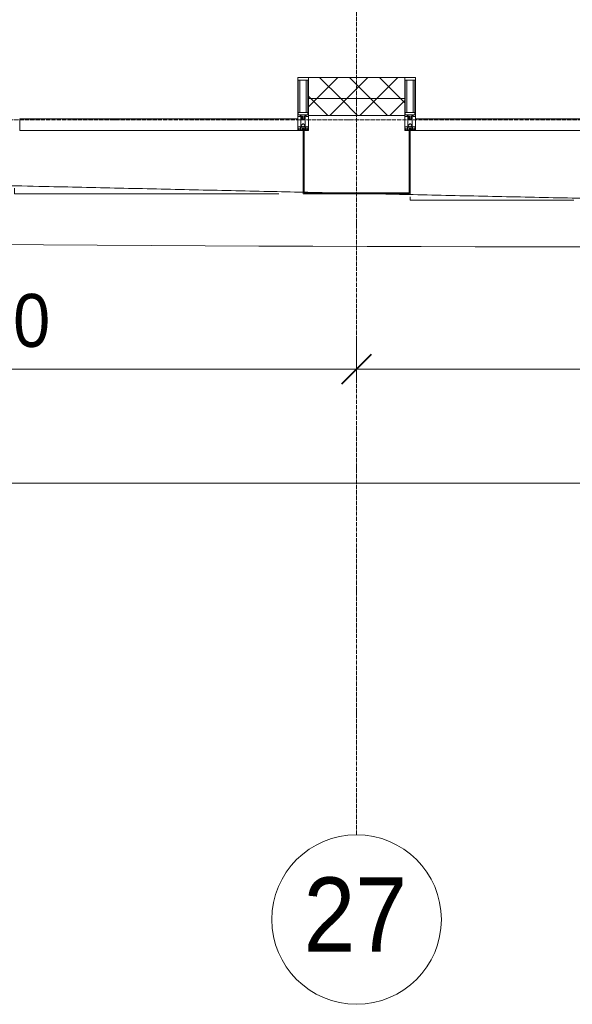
# Model space of a CAD drawing. Header units: millimetres. Extents: x 5617 to 132318, y 7718 to 193536.
# Tile 13 of 81: x 39271 to 41879, y 11226 to 15872. Entities that reach past the tile are written whole.
import ezdxf

# ---------------------------------------------------------------- set-up
doc = ezdxf.new("R2010")
doc.units = ezdxf.units.MM
doc.linetypes.add('ADSK_Линия сетки', pattern=[25, 20, -2.5, 0, -2.5])
doc.linetypes.add('Линия сетки', pattern=[25, 20, -2.5, 0, -2.5])
for name, color, linetype, lineweight in [('Импосты витража', 7, 'Continuous', 18), ('Колонны', 7, 'Continuous', 18), ('Оси', 7, 'Continuous', 9), ('Панели витража', 7, 'Continuous', 18), ('Размеры', 7, 'Continuous', 9), ('Размеры-100', 7, 'Continuous', 9), ('Стены разрез', 7, 'Continuous', 40), ('Стены штриховка', 7, 'Continuous', 40), ('Форма', 7, 'Continuous', 18), ('Элементы узлов', 7, 'Continuous', 18)]:
    doc.layers.add(name, color=color, linetype=linetype, lineweight=lineweight)
doc.styles.add('Arial', font='arial.ttf', dxfattribs={"width": 0.9, "height": 250})
doc.styles.add('Arial_1', font='arial.ttf', dxfattribs={"width": 0.9, "height": 350})
doc.dimstyles.new('Основной_2_5_мм', dxfattribs={"dimscale": 304.8, "dimtxt": 255.06485, "dimasz": 0.463911, "dimexe": 0.492126, "dimexo": 0.492126, "dimgap": 0.098425, "dimtad": 1, "dimdec": 0, "dimdsep": 46, "dimtxsty": 'Arial', "dimblk1": 'OBLIQUE', "dimblk2": 'OBLIQUE', "dimsah": 1, "dimcen": 0.09, "dimdle": 0.492126, "dimazin": 2, "dimtfac": 1, "dimtdec": 4, "dimtix": 1, "dimtmove": 0, "dimatfit": 3, "dimfxl": 1, "dimtvp": 1, "dimtolj": 1, "dimtzin": 0, "dimlwd": 20, "dimlwe": 20, "dimarcsym": 2})
pattern_1 = [(45, (0, 0), (-70.71068, 70.71068), []), (135, (0, 0), (-70.71068, -70.71068), [])]

# ---------------------------------------------------------------- blocks, each defined once
blk = doc.blocks.new('System Panel - A_PAN_Glass-7508326-МКСС_К4_L13_45_000_')
at = {"layer": 'Панели витража', "color": 253, "lineweight": 5, "true_color": 0xaaaaaa}
for p, q in [((656.25, 55), (-656.25, 55)), ((-656.25, 55), (-656.25, 0)), ((656.25, 0), (656.25, 55)), ((-656.25, 0), (656.25, 0))]:
    blk.add_line(p, q, dxfattribs=at)
blk = doc.blocks.new('Rectangular Mullion - 50Wx250H-2623690-МКСС_К4_L13_45_000_')
at = {"layer": 'Элементы узлов', "color": 253, "lineweight": 5, "true_color": 0xaaaaaa}
for p, q in [((-25, 65.2), (-25, 250)), ((-25, 250), (0, 250)), ((-23, 237.3), (0, 237.3)), ((-23, 237.3), (-23, 73.6)), ((-14.9, 84), (-14.9, 237.3)), ((25, 250), (0, 250)), ((23, 237.3), (0, 237.3)), ((14.9, 84), (14.9, 237.3)), ((23, 237.3), (23, 73.6)), ((25, 65.2), (25, 250)), ((-14, 65.2), (-25, 65.2)), ((0, 84), (-23, 84)), ((-0.5, 73.6), (-23, 73.6)), ((-14, 71.3), (-14, 65.2)), ((-10, 71.3), (-14, 71.3)), ((-10, 53), (-10, 71.3)), ((-8.7, 53), (-10, 53)), ((-10, 53), (-10, 17)), ((-8.7, 53), (-7, 54.7)), ((-7, 65.2), (-5.9, 67.3)), ((-7, 65.2), (-7, 54.7)), ((-4.1, 67.3), (-5.9, 67.3)), ((-4.1, 67.3), (-2.9, 65.1)), ((-2.9, 65.1), (-2.9, 54.6)), ((-1.3, 53), (-2.9, 54.6)), ((0, 53), (-1.3, 53)), ((0, 84), (23, 84)), ((0, 53), (1.3, 53)), ((0.5, 73.6), (23, 73.6)), ((1.3, 53), (2.9, 54.6)), ((4.1, 67.3), (2.9, 65.1)), ((2.9, 65.1), (2.9, 54.6)), ((4.1, 67.3), (5.9, 67.3)), ((7, 65.2), (5.9, 67.3)), ((7, 65.2), (7, 54.7)), ((8.7, 53), (7, 54.7)), ((8.7, 53), (10, 53)), ((10, 71.3), (14, 71.3)), ((10, 53), (10, 71.3)), ((10, 53), (10, 17)), ((14, 71.3), (14, 65.2)), ((14, 65.2), (25, 65.2)), ((-23.8, 14.6), (-25, 14.2)), ((-25, 0), (-25, 14.2)), ((-22.3, 17), (-23.8, 17)), ((-23.8, 17), (-23.8, 14.6)), ((-22.5, 10.6), (-23.8, 14.6)), ((-22.5, 10.6), (-23.7, 9.9)), ((-23.7, 1.3), (-23.7, 9.9)), ((-23.7, 1.3), (-11.8, 1.3)), ((-23.2, 10.2), (-22.5, 8)), ((-22.5, 8), (-22.5, 4.5)), ((-21.3, 4.5), (-22.5, 4.5)), ((-22.3, 17), (-22.3, 16)), ((-22.3, 16), (-21.3, 16)), ((-19, 17.6), (-21.3, 16)), ((-21.3, 4.5), (-21.3, 6.5)), ((-21.3, 6.5), (-14.2, 6.5)), ((-18.4, 16.6), (-19, 17.6)), ((-7.4, 16.6), (-18.4, 16.6)), ((-14.2, 6.5), (-14.2, 4.5)), ((-13.2, 4.5), (-14.2, 4.5)), ((-13.2, 4.5), (-12.2, 7.2)), ((-12.7, 7.6), (-11.3, 11.4)), ((-12.7, 7.6), (-11.8, 6.9)), ((-12.2, 9), (-12.2, 14.8)), ((-12.2, 14.8), (0, 14.8)), ((-11.8, 1.3), (-11.8, 6.9)), ((-10.5, 11.2), (-11.3, 11.4)), ((-10.5, 1.5), (-10.5, 11.2)), ((-4.8, 1.5), (-10.5, 1.5)), ((-10, 17), (-7.5, 17)), ((-8.5, 23), (-1.5, 30)), ((-8.5, 18.5), (-8.5, 23)), ((-7.5, 18.5), (-8.5, 18.5)), ((-7.5, 17), (-7.5, 18.5)), ((-7.4, 18), (-7.4, 16.6)), ((-2.6, 18), (-7.4, 18)), ((0, 8), (-4.8, 8)), ((-4.8, 1.5), (-4.8, 8)), ((-2.6, 18), (-2.6, 16.8)), ((-2.6, 16.8), (0, 16.8)), ((-1.5, 30), (0, 30)), ((1.5, 30), (0, 30)), ((2.6, 16.8), (0, 16.8)), ((0, 14.8), (0, 16.8)), ((0, 14.8), (0, 16.8)), ((12.2, 14.8), (0, 14.8)), ((0, 0), (0, 8)), ((0, 8), (4.8, 8)), ((0, 0), (0, 8)), ((8.5, 23), (1.5, 30)), ((2.6, 18), (2.6, 16.8)), ((2.6, 18), (7.4, 18)), ((4.8, 1.5), (4.8, 8)), ((4.8, 1.5), (10.5, 1.5)), ((7.4, 18), (7.4, 16.6)), ((7.4, 16.6), (18.4, 16.6)), ((7.5, 18.5), (8.5, 18.5)), ((7.5, 17), (7.5, 18.5)), ((10, 17), (7.5, 17)), ((8.5, 18.5), (8.5, 23)), ((10.5, 11.2), (11.3, 11.4)), ((10.5, 1.5), (10.5, 11.2)), ((12.7, 7.6), (11.3, 11.4)), ((12.7, 7.6), (11.8, 6.9)), ((11.8, 1.3), (11.8, 6.9)), ((23.7, 1.3), (11.8, 1.3)), ((12.2, 9), (12.2, 14.8)), ((13.2, 4.5), (12.2, 7.2)), ((13.2, 4.5), (14.2, 4.5)), ((21.3, 6.5), (14.2, 6.5)), ((14.2, 6.5), (14.2, 4.5)), ((18.4, 16.6), (19, 17.6)), ((19, 17.6), (21.3, 16)), ((22.3, 16), (21.3, 16)), ((21.3, 4.5), (21.3, 6.5)), ((21.3, 4.5), (22.5, 4.5)), ((22.3, 17), (22.3, 16)), ((22.3, 17), (23.8, 17)), ((22.5, 10.6), (23.8, 14.6)), ((22.5, 10.6), (23.7, 9.9)), ((23.2, 10.2), (22.5, 8)), ((22.5, 8), (22.5, 4.5)), ((23.7, 1.3), (23.7, 9.9)), ((23.8, 17), (23.8, 14.6)), ((23.8, 14.6), (25, 14.2)), ((25, 0), (25, 14.2)), ((-25, 0), (0, 0)), ((25, 0), (0, 0))]:
    blk.add_line(p, q, dxfattribs=at)
for centre, start, end in [((-0.5, 73.1), 360, 90), ((0.5, 73.1), 90, 180)]:
    blk.add_arc(centre, 0.5, start, end, dxfattribs=at)
blk = doc.blocks.new('Rectangular Mullion - R_StandardFrame_50Wx250H-V59-МКСС_К4_L13_45_000_')
at = {"layer": 'Импосты витража', "color": 253, "lineweight": 5, "true_color": 0xaaaaaa}
for p, q in [((-25, -250), (-25, 0)), ((-25, 0), (0, 0)), ((5, 0), (25, 0)), ((25, 0), (25, -250)), ((25, -250), (-25, -250))]:
    blk.add_line(p, q, dxfattribs=at)
blk = doc.blocks.new('Rectangular Mullion - R_StandardFrame_50Wx250H-V71-МКСС_К4_L13_45_000_')
at = {"layer": 'Импосты витража', "color": 253, "lineweight": 5, "true_color": 0xaaaaaa}
for p, q in [((-25, -250), (-25, 0)), ((-25, 0), (-5, 0)), ((0.5, 0), (25, 0)), ((25, 0), (25, -250)), ((25, -250), (-25, -250))]:
    blk.add_line(p, q, dxfattribs=at)
blk = doc.blocks.new('A_SLK_PAN_Type1 - Прямой тип панели-6537666-МКСС_К4_L13_45_000_')
at = {"layer": 'Колонны', "lineweight": 5}
for p, q in [((-252.5, 300), (252.5, 300)), ((-252.5, 0), (-252.5, 300)), ((-247.5, 295), (-247.5, 0)), ((247.5, 295), (-247.5, 295)), ((247.5, 0), (247.5, 295)), ((252.5, 300), (252.5, 0)), ((-247.5, 0), (-252.5, 0)), ((252.5, 0), (247.5, 0))]:
    blk.add_line(p, q, dxfattribs=at)
blk = doc.blocks.new('A_OGR_PAN_Отлив - A_OGR_PAN_Отлив-6121452-МКСС_К4_L13_45_000_')
at = {"layer": 'Колонны', "color": 253, "lineweight": 5, "true_color": 0xaaaaaa}
for q in [(-681.2, -313.6), (91, -330)]:
    blk.add_line((-681.2, -330), q, dxfattribs=at)
blk = doc.blocks.new('A_OGR_PAN_Отлив - A_OGR_PAN_Отлив-6121987-МКСС_К4_L13_45_000_')
at = {"layer": 'Колонны', "color": 253, "lineweight": 5, "true_color": 0xaaaaaa}
for q in [(-681.2, -272.3), (567, -300)]:
    blk.add_line((-681.2, -300), q, dxfattribs=at)
blk = doc.blocks.new('135_SLK_K4_AR_FCD_rvt-1-МКСС_К4_L13_45_000_')
at = {"layer": 'Стены разрез', "lineweight": 5, "true_color": 0xaaaaaa}
h = blk.add_hatch(dxfattribs=at)
h.set_pattern_fill('FP_4', color=253, style=0, pattern_type=2)
h.set_pattern_definition(pattern_1)
h.paths.add_polyline_path([(107722.5, 15500), (108177.5, 15500), (108177.5, 15600), (107722.5, 15600)])
h = blk.add_hatch(dxfattribs=at)
h.set_pattern_fill('FP_4', color=253, style=0, pattern_type=2)
h.set_pattern_definition(pattern_1)
h.paths.add_polyline_path([(108177.5, 15420), (108177.5, 15500), (107722.5, 15500), (107722.5, 15420)])
at = {"layer": 'Стены разрез', "color": 253, "lineweight": 9, "true_color": 0xaaaaaa}
for p, q in [((108177.5, 15600), (107722.5, 15600)), ((107722.5, 15600), (107722.5, 15420)), ((108177.5, 15420), (108177.5, 15600)), ((107722.5, 15420), (108177.5, 15420))]:
    blk.add_line(p, q, dxfattribs=at)
at = {"layer": 'Стены штриховка', "color": 253, "lineweight": 9, "true_color": 0xaaaaaa}
blk.add_line((108177.5, 15500), (107722.5, 15500), dxfattribs=at)
at = {"layer": 'Форма', "color": 253, "lineweight": 9, "true_color": 0xaaaaaa}
for points, knots in [([(106262.8, 15090), (106334.2, 15088.4), (106523, 15084.2), (106829.3, 15077.3), (107181.9, 15069.5), (107471.2, 15063), (107642.9, 15059.2), (107697.1, 15058)], [-0.77328023, -0.77328023, -0.77328023, -0.77328023, -0.76785714, -0.75892857, -0.75, -0.74107143, -0.73695438, -0.73695438, -0.73695438, -0.73695438]), ([(108065.6, 15049.9), (108123.6, 15048.6), (108240.3, 15046.1), (108415.7, 15042.2), (108650.9, 15037.1), (108944.7, 15030.8), (109268.9, 15023.9), (109475.7, 15019.5), (109565, 15017.6)], [-0.72761796, -0.72761796, -0.72761796, -0.72761796, -0.72321429, -0.71875, -0.71428571, -0.70535714, -0.69642857, -0.68964521, -0.68964521, -0.68964521, -0.68964521])]:
    blk.add_open_spline(points, degree=3, knots=knots, dxfattribs=at)
blk.add_open_spline([(107702.5, 15057.9), (107747.9, 15056.9), (107793.4, 15055.9), (107838.8, 15054.9)], degree=3, dxfattribs=at)
at = {"layer": 'Форма', "color": 253, "lineweight": 5, "true_color": 0xaaaaaa}
blk.add_open_spline([(94036, 15009), (98978.4, 14900.8), (105836.8, 14764.2), (112939.9, 14812.1), (114511.7, 14829.1)], degree=3, knots=[28.002788, 28.002788, 28.002788, 28.002788, 55.669869, 63.58486, 63.58486, 63.58486, 63.58486], dxfattribs=at)
at = {"layer": 'Импосты витража', "color": 253, "lineweight": 5, "true_color": 0xaaaaaa}
for p in [(107697.5, 15350), (108202.5, 15350)]:
    blk.add_blockref('Rectangular Mullion - 50Wx250H-2623690-МКСС_К4_L13_45_000_', p, dxfattribs=at)
at = {"layer": 'Импосты витража', "color": 253, "lineweight": 5, "true_color": 0xaaaaaa, "extrusion": (0, 0, -1), "rotation": 180}
for name, p in [('Rectangular Mullion - R_StandardFrame_50Wx250H-V59-МКСС_К4_L13_45_000_', (-107697.5, 15350)), ('Rectangular Mullion - R_StandardFrame_50Wx250H-V71-МКСС_К4_L13_45_000_', (-108202.5, 15350))]:
    blk.add_blockref(name, p, dxfattribs=at)
at = {"layer": 'Колонны', "color": 253, "lineweight": 5, "true_color": 0xaaaaaa, "rotation": 180}
blk.add_blockref('A_SLK_PAN_Type1 - Прямой тип панели-6537666-МКСС_К4_L13_45_000_', (107950, 15350), dxfattribs=at)
at = {"layer": 'Колонны', "color": 253, "lineweight": 5, "true_color": 0xaaaaaa}
for name, p in [('A_OGR_PAN_Отлив - A_OGR_PAN_Отлив-6121987-МКСС_К4_L13_45_000_', (107016.3, 15350)), ('A_OGR_PAN_Отлив - A_OGR_PAN_Отлив-6121452-МКСС_К4_L13_45_000_', (108883.8, 15350))]:
    blk.add_blockref(name, p, dxfattribs=at)
at = {"layer": 'Панели витража', "color": 253, "lineweight": 5, "true_color": 0xaaaaaa}
for p in [(107016.3, 15350), (108883.8, 15350)]:
    blk.add_blockref('System Panel - A_PAN_Glass-7508326-МКСС_К4_L13_45_000_', p, dxfattribs=at)
blk = doc.blocks.new('Ось сетки - Круг_Ø8 мм-6577-МКСС_К4_L13_45_000_')
at = {"layer": 'Оси', "lineweight": 20}
for start, end in [(360, 180), (180, 360)]:
    blk.add_arc((0, 0), 4, start, end, dxfattribs=at)
blk = doc.blocks.new('DIMBLOCK5-МКСС_К4_L13_45_000_')
at = {"layer": 'Размеры-100', "lineweight": 20, "transparency": 16777216}
for p, q in [((37260.8, 14223.5), (37260.8, 14373.5)), ((40860.8, 14223.5), (40860.8, 14373.5)), ((37260.8, 14223.5), (40860.8, 14223.5)), ((37260.8, 14223.5), (37260.8, 14173.5)), ((40860.8, 14223.5), (40860.8, 14173.5))]:
    blk.add_line(p, q, dxfattribs=at)
at = {"layer": 'Размеры-100', "lineweight": 40, "transparency": 16777216}
for p, q in [((37260.8, 14223.5), (37331.5, 14294.2)), ((40860.8, 14223.5), (40931.5, 14294.2)), ((37260.8, 14223.5), (37190.1, 14152.8)), ((40860.8, 14223.5), (40790.1, 14152.8))]:
    blk.add_line(p, q, dxfattribs=at)
at = {"layer": 'Размеры-100', "color": 0, "lineweight": 20, "transparency": 16777216, "insert": (38715.5, 14578.1), "char_height": 250, "width": 828.765, "attachment_point": 1, "line_spacing_factor": 0.941778, "style": 'Arial'}
blk.add_mtext('3600', dxfattribs=at)
blk = doc.blocks.new('_Oblique')
at = {"color": 0, "linetype": 'ByBlock', "lineweight": -2}
blk.add_line((-0.5, -0.5), (0.5, 0.5), dxfattribs=at)
blk = doc.blocks.new('DIMBLOCK6-МКСС_К4_L13_45_000_')
at = {"layer": 'Размеры-100', "lineweight": 20, "transparency": 16777216}
for p, q in [((40860.8, 14223.5), (40860.8, 14373.5)), ((44460.8, 14223.5), (44460.8, 14373.5)), ((40860.8, 14223.5), (44460.8, 14223.5)), ((40860.8, 14223.5), (40860.8, 14173.5)), ((44460.8, 14223.5), (44460.8, 14173.5))]:
    blk.add_line(p, q, dxfattribs=at)
at = {"layer": 'Размеры-100', "lineweight": 40, "transparency": 16777216}
for p, q in [((40860.8, 14223.5), (40931.5, 14294.2)), ((44460.8, 14223.5), (44531.5, 14294.2)), ((40860.8, 14223.5), (40790.1, 14152.8)), ((44460.8, 14223.5), (44390.1, 14152.8))]:
    blk.add_line(p, q, dxfattribs=at)
at = {"layer": 'Размеры-100', "color": 0, "lineweight": 20, "transparency": 16777216, "insert": (42315.5, 14578.1), "char_height": 250, "width": 828.765, "attachment_point": 1, "line_spacing_factor": 0.941778, "style": 'Arial'}
blk.add_mtext('3600', dxfattribs=at)
blk = doc.blocks.new('DIMBLOCK24-МКСС_К4_L13_45_000_')
at = {"layer": 'Размеры-100', "lineweight": 20, "transparency": 16777216}
for p, q in [((28060.8, 13685.7), (28060.8, 13835.7)), ((69660.8, 13685.7), (69660.8, 13835.7)), ((27910.8, 13685.7), (69810.8, 13685.7)), ((28060.8, 13685.7), (28060.8, 13635.7)), ((69660.8, 13685.7), (69660.8, 13635.7))]:
    blk.add_line(p, q, dxfattribs=at)
at = {"layer": 'Размеры-100', "lineweight": 40, "transparency": 16777216}
for p, q in [((28060.8, 13685.7), (28131.5, 13756.4)), ((69660.8, 13685.7), (69731.5, 13756.4)), ((28060.8, 13685.7), (27990.1, 13615)), ((69660.8, 13685.7), (69590.1, 13615))]:
    blk.add_line(p, q, dxfattribs=at)
at = {"layer": 'Размеры-100', "color": 0, "lineweight": 20, "transparency": 16777216, "insert": (48429.1, 14040.2), "char_height": 250, "width": 1035.956, "attachment_point": 1, "line_spacing_factor": 0.941778, "style": 'Arial'}
blk.add_mtext('41600', dxfattribs=at)

msp = doc.modelspace()

# ---------------------------------------------------------------- linework, layer by layer
at = {"layer": 'Оси', "linetype": 'Линия сетки'}
msp.add_line((40860.8, 12025.7), (40860.8, 33050), dxfattribs=at)
at = {"layer": 'Оси', "linetype": 'ADSK_Линия сетки'}
msp.add_line((69660.8, 15400), (25349.7, 15400), dxfattribs=at)

# ---------------------------------------------------------------- block references
at = {"lineweight": 5}
msp.add_blockref('135_SLK_K4_AR_FCD_rvt-1-МКСС_К4_L13_45_000_', (-67089.2, 0), dxfattribs=at)
at = {"layer": 'Оси', "lineweight": 20, "xscale": 99.99999999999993, "yscale": 99.99999999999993, "zscale": 99.99999999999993}
msp.add_blockref('Ось сетки - Круг_Ø8 мм-6577-МКСС_К4_L13_45_000_', (40860.8, 11625.7), dxfattribs=at)

# ---------------------------------------------------------------- texts
at = {"layer": 'Оси', "insert": (40610.2, 11824.7), "char_height": 350, "width": 606.076, "attachment_point": 1, "style": 'Arial_1'}
msp.add_mtext('27', dxfattribs=at)

# ---------------------------------------------------------------- dimensions: what is measured, and where the dimension line sits
at = {"layer": 'Размеры', "lineweight": 20}
for base, p1, p2, override, picture, middle in [((40860.8, 14223.5), (37260.8, 14323.5), (40860.8, 14323.5), {"dimpost": '<>', "dimfxl": 3600}, 'DIMBLOCK5-МКСС_К4_L13_45_000_', (39060.8, 14381.3)), ((44460.8, 14223.5), (40860.8, 14323.5), (44460.8, 14323.5), {"dimpost": '<>', "dimfxl": 3600}, 'DIMBLOCK6-МКСС_К4_L13_45_000_', (42660.8, 14381.3)), ((69660.8, 13685.7), (28060.8, 13785.7), (69660.8, 13785.7), {"dimpost": '<>', "dimfxl": 41600}, 'DIMBLOCK24-МКСС_К4_L13_45_000_', (48860.8, 13843.3))]:
    dim = msp.add_linear_dim(base=base, p1=p1, p2=p2, dimstyle='Основной_2_5_мм', override=override, dxfattribs=at)
    dim.commit()
    dim.dimension.update_dxf_attribs({"geometry": picture, "text_midpoint": middle})

doc.saveas('drawing.dxf')
